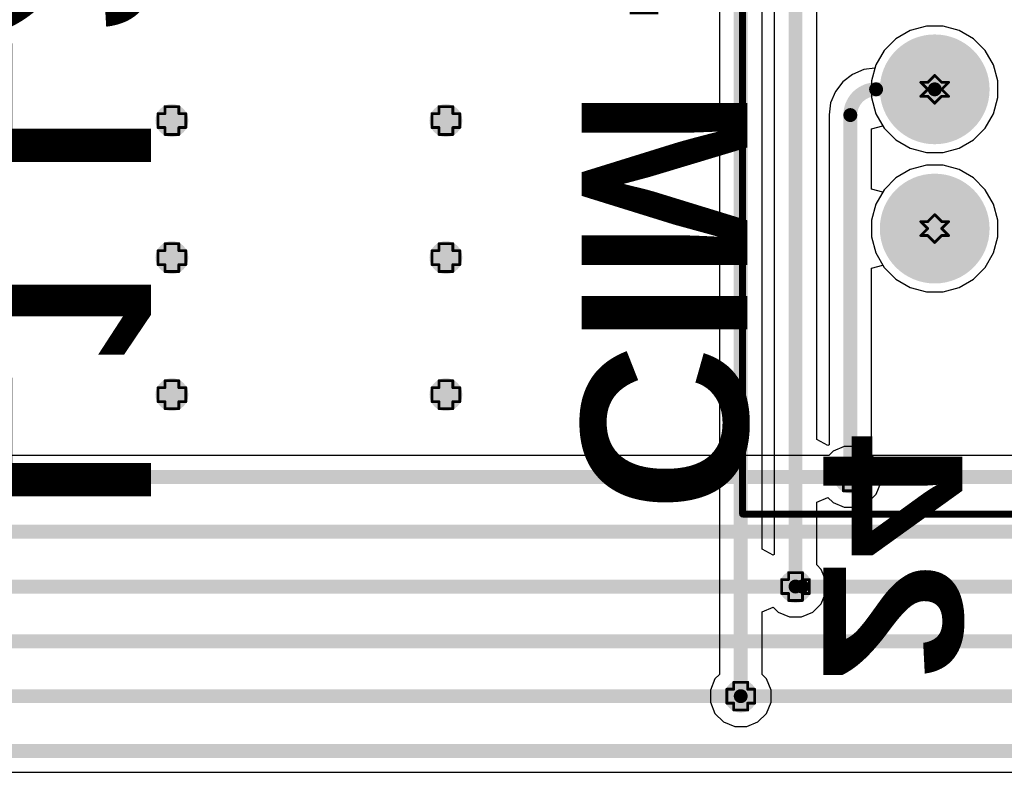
# Model space of a CAD drawing. Header units: inches. Extents: x -0.1 to 10.2, y 0 to 6.5.
# Tile 24 of 95: x 0.717 to 1.425, y 1.225 to 1.765. Entities that reach past the tile are written whole.
import ezdxf

# ---------------------------------------------------------------- set-up
doc = ezdxf.new("R2010")
doc.units = ezdxf.units.IN
doc.header["$MEASUREMENT"] = 0
for name, color, linetype in [('Bottom Layer', 5, 'Continuous'), ('Bottom Overlay', 54, 'Continuous'), ('Bottom Solder', 6, 'Continuous'), ('Drill Drawing', 1, 'Continuous'), ('Multi-Layer', 9, 'Continuous'), ('Pad Holes', 156, 'Continuous'), ('Top Layer', 1, 'Continuous'), ('Top Solder', 216, 'Continuous'), ('Via Holes', 16, 'Continuous')]:
    doc.layers.add(name, color=color, linetype=linetype)
doc.styles.add('Arial Black_Bold', font='txt', dxfattribs={"height": 0.2})
doc.styles.add('Arial_Bold', font='txt', dxfattribs={"height": 0.2})

# ---------------------------------------------------------------- blocks, each defined once
blk = doc.blocks.new('X9555WV_2_12_6TV01_B_56')
at = {"layer": 'Bottom Layer'}
h = blk.add_hatch(color=5, dxfattribs=at)
edge = h.paths.add_edge_path()
edge.add_arc((0.45, -0.05), 0.03543, 0, 360)
h = blk.add_hatch(color=5, dxfattribs=at)
edge = h.paths.add_edge_path()
edge.add_arc((0.55, -0.05), 0.03543, 0, 360)
at = {"layer": 'Bottom Solder'}
h = blk.add_hatch(color=6, dxfattribs=at)
edge = h.paths.add_edge_path()
edge.add_arc((0.45, -0.05), 0.03943, 0, 360)
h = blk.add_hatch(color=6, dxfattribs=at)
edge = h.paths.add_edge_path()
edge.add_arc((0.55, -0.05), 0.03943, 0, 360)
at = {"layer": 'Multi-Layer'}
h = blk.add_hatch(color=9, dxfattribs=at)
edge = h.paths.add_edge_path()
edge.add_arc((0.45, -0.05), 0.03543, 0, 360)
h = blk.add_hatch(color=9, dxfattribs=at)
edge = h.paths.add_edge_path()
edge.add_arc((0.55, -0.05), 0.03543, 0, 360)
at = {"layer": 'Pad Holes'}
h = blk.add_hatch(color=7, dxfattribs=at)
edge = h.paths.add_edge_path()
edge.add_arc((0.45, -0.05), 0.02165, 0, 360)
h = blk.add_hatch(color=7, dxfattribs=at)
edge = h.paths.add_edge_path()
edge.add_arc((0.55, -0.05), 0.02165, 0, 360)
at = {"layer": 'Top Layer'}
h = blk.add_hatch(color=1, dxfattribs=at)
edge = h.paths.add_edge_path()
edge.add_arc((0.45, -0.05), 0.03543, 0, 360)
h = blk.add_hatch(color=1, dxfattribs=at)
edge = h.paths.add_edge_path()
edge.add_arc((0.55, -0.05), 0.03543, 0, 360)
at = {"layer": 'Top Solder'}
h = blk.add_hatch(color=216, dxfattribs=at)
edge = h.paths.add_edge_path()
edge.add_arc((0.45, -0.05), 0.03943, 0, 360)
h = blk.add_hatch(color=216, dxfattribs=at)
edge = h.paths.add_edge_path()
edge.add_arc((0.55, -0.05), 0.03943, 0, 360)
at = {"layer": 'Bottom Overlay', "const_width": 0.005}
for points in [[(0.755, -0.188), (0.755, 0.17323)], [(0.755, -0.188), (-0.755, -0.188)]]:
    blk.add_lwpolyline(points, dxfattribs=at)
at = {"layer": 'Bottom Overlay', "const_width": 0.0025}
blk.add_lwpolyline([(0.75375, -0.188, 1), (0.75625, -0.188, 1)], format="xyb", close=True, dxfattribs=at)
blk.add_lwpolyline([(0.75375, -0.188, 1), (0.75625, -0.188, 1)], format="xyb", close=True, dxfattribs=at)

msp = doc.modelspace()

# ---------------------------------------------------------------- hatches: boundary and pattern name
at = {"layer": 'Bottom Layer'}
h = msp.add_hatch(color=5, dxfattribs=at)
edge = h.paths.add_edge_path()
edge.add_arc((0.82677, 1.69291), 0.01181, 0, 360)
h = msp.add_hatch(color=5, dxfattribs=at)
edge = h.paths.add_edge_path()
edge.add_arc((1.02362, 1.69291), 0.01181, 0, 360)
h = msp.add_hatch(color=5, dxfattribs=at)
edge = h.paths.add_edge_path()
edge.add_arc((0.82677, 1.59449), 0.01181, 0, 360)
h = msp.add_hatch(color=5, dxfattribs=at)
edge = h.paths.add_edge_path()
edge.add_arc((1.02362, 1.59449), 0.01181, 0, 360)
h = msp.add_hatch(color=5, dxfattribs=at)
edge = h.paths.add_edge_path()
edge.add_arc((0.82677, 1.49606), 0.01181, 0, 360)
h = msp.add_hatch(color=5, dxfattribs=at)
edge = h.paths.add_edge_path()
edge.add_arc((1.02362, 1.49606), 0.01181, 0, 360)
h = msp.add_hatch(color=5, dxfattribs=at)
edge = h.paths.add_edge_path()
edge.add_arc((1.31417, 1.43701), 0.01181, 0, 360)
h = msp.add_hatch(color=5, dxfattribs=at)
edge = h.paths.add_edge_path()
edge.add_arc((1.2748, 1.35827), 0.01181, 0, 360)
h = msp.add_hatch(color=5, dxfattribs=at)
edge = h.paths.add_edge_path()
edge.add_arc((1.23543, 1.27953), 0.01181, 0, 360)
at = {"layer": 'Top Layer'}
h = msp.add_hatch(color=1, dxfattribs=at)
edge = h.paths.add_edge_path()
edge.add_arc((0.82677, 1.69291), 0.01181, 0, 360)
h = msp.add_hatch(color=1, dxfattribs=at)
edge = h.paths.add_edge_path()
edge.add_arc((1.02362, 1.69291), 0.01181, 0, 360)
h = msp.add_hatch(color=1, dxfattribs=at)
edge = h.paths.add_edge_path()
edge.add_arc((0.82677, 1.59449), 0.01181, 0, 360)
h = msp.add_hatch(color=1, dxfattribs=at)
edge = h.paths.add_edge_path()
edge.add_arc((1.02362, 1.59449), 0.01181, 0, 360)
h = msp.add_hatch(color=1, dxfattribs=at)
edge = h.paths.add_edge_path()
edge.add_arc((0.82677, 1.49606), 0.01181, 0, 360)
h = msp.add_hatch(color=1, dxfattribs=at)
edge = h.paths.add_edge_path()
edge.add_arc((1.02362, 1.49606), 0.01181, 0, 360)
h = msp.add_hatch(color=1, dxfattribs=at)
edge = h.paths.add_edge_path()
edge.add_arc((1.31417, 1.43701), 0.01181, 0, 360)
h = msp.add_hatch(color=1, dxfattribs=at)
edge = h.paths.add_edge_path()
edge.add_arc((1.2748, 1.35827), 0.01181, 0, 360)
h = msp.add_hatch(color=1, dxfattribs=at)
edge = h.paths.add_edge_path()
edge.add_arc((1.23543, 1.27953), 0.01181, 0, 360)
at = {"layer": 'Via Holes'}
h = msp.add_hatch(color=7, dxfattribs=at)
edge = h.paths.add_edge_path()
edge.add_arc((0.82677, 1.69291), 0.00591, 0, 360)
h = msp.add_hatch(color=7, dxfattribs=at)
edge = h.paths.add_edge_path()
edge.add_arc((1.02362, 1.69291), 0.00591, 0, 360)
h = msp.add_hatch(color=7, dxfattribs=at)
edge = h.paths.add_edge_path()
edge.add_arc((0.82677, 1.59449), 0.00591, 0, 360)
h = msp.add_hatch(color=7, dxfattribs=at)
edge = h.paths.add_edge_path()
edge.add_arc((1.02362, 1.59449), 0.00591, 0, 360)
h = msp.add_hatch(color=7, dxfattribs=at)
edge = h.paths.add_edge_path()
edge.add_arc((0.82677, 1.49606), 0.00591, 0, 360)
h = msp.add_hatch(color=7, dxfattribs=at)
edge = h.paths.add_edge_path()
edge.add_arc((1.02362, 1.49606), 0.00591, 0, 360)
h = msp.add_hatch(color=7, dxfattribs=at)
edge = h.paths.add_edge_path()
edge.add_arc((1.31417, 1.43701), 0.00591, 0, 360)
h = msp.add_hatch(color=7, dxfattribs=at)
edge = h.paths.add_edge_path()
edge.add_arc((1.2748, 1.35827), 0.00591, 0, 360)
h = msp.add_hatch(color=7, dxfattribs=at)
edge = h.paths.add_edge_path()
edge.add_arc((1.23543, 1.27953), 0.00591, 0, 360)

# ---------------------------------------------------------------- linework, layer by layer
at = {"layer": 'Bottom Layer'}
for p, q in [((1.22014, 1.88583), (1.22014, 1.29508)), ((1.25073, 1.38513), (1.25073, 1.88583)), ((1.25951, 1.78346), (1.25951, 1.38137)), ((1.2901, 1.46387), (1.2901, 1.78346)), ((1.35726, 1.75769), (1.3469, 1.75171)), ((1.36882, 1.76079), (1.35726, 1.75769)), ((1.38078, 1.76079), (1.36882, 1.76079)), ((1.39234, 1.75769), (1.38078, 1.76079)), ((1.4027, 1.75171), (1.39234, 1.75769)), ((1.3469, 1.75171), (1.33844, 1.74325)), ((1.41116, 1.74325), (1.4027, 1.75171)), ((1.33844, 1.74325), (1.33246, 1.73289)), ((1.41714, 1.73289), (1.41116, 1.74325)), ((1.31578, 1.72612), (1.30878, 1.72075)), ((1.32393, 1.72949), (1.31578, 1.72612)), ((1.33183, 1.73053), (1.32393, 1.72949)), ((1.33246, 1.73289), (1.33183, 1.73053)), ((1.42023, 1.72134), (1.41714, 1.73289)), ((1.30878, 1.72075), (1.30341, 1.71375)), ((1.42023, 1.70937), (1.42023, 1.72134)), ((1.30341, 1.71375), (1.30004, 1.7056)), ((1.30004, 1.7056), (1.29889, 1.69692)), ((1.41714, 1.69782), (1.42023, 1.70937)), ((1.41116, 1.68746), (1.41714, 1.69782)), ((1.29889, 1.69692), (1.29888, 1.69685)), ((1.29888, 1.69685), (1.29888, 1.69685)), ((1.29888, 1.69685), (1.29888, 1.69685)), ((1.29888, 1.69685), (1.29888, 1.46011)), ((1.32947, 1.68701), (1.33747, 1.68915)), ((1.32947, 1.6437), (1.32947, 1.68701)), ((1.33747, 1.68915), (1.33844, 1.68746)), ((1.33844, 1.68746), (1.3469, 1.679)), ((1.4027, 1.679), (1.41116, 1.68746)), ((1.3469, 1.679), (1.35726, 1.67302)), ((1.39234, 1.67302), (1.4027, 1.679)), ((1.35726, 1.67302), (1.36882, 1.66992)), ((1.36882, 1.66992), (1.38078, 1.66992)), ((1.38078, 1.66992), (1.39234, 1.67302)), ((1.35726, 1.65769), (1.3469, 1.65171)), ((1.36882, 1.66079), (1.35726, 1.65769)), ((1.38078, 1.66079), (1.36882, 1.66079)), ((1.39234, 1.65769), (1.38078, 1.66079)), ((1.4027, 1.65171), (1.39234, 1.65769)), ((1.3469, 1.65171), (1.33844, 1.64325)), ((1.41116, 1.64325), (1.4027, 1.65171)), ((1.33747, 1.64156), (1.32947, 1.6437)), ((1.33844, 1.64325), (1.33747, 1.64156)), ((1.41714, 1.63289), (1.41116, 1.64325)), ((1.42023, 1.62134), (1.41714, 1.63289)), ((1.42023, 1.60937), (1.42023, 1.62134)), ((1.41714, 1.59782), (1.42023, 1.60937)), ((1.41116, 1.58746), (1.41714, 1.59782)), ((1.32947, 1.58701), (1.33747, 1.58915)), ((1.32947, 1.45256), (1.32947, 1.58701)), ((1.33747, 1.58915), (1.33844, 1.58746)), ((1.33844, 1.58746), (1.3469, 1.579)), ((1.4027, 1.579), (1.41116, 1.58746)), ((1.3469, 1.579), (1.35726, 1.57302)), ((1.39234, 1.57302), (1.4027, 1.579)), ((1.35726, 1.57302), (1.36882, 1.56992)), ((1.38078, 1.56992), (1.39234, 1.57302)), ((1.36882, 1.56992), (1.38078, 1.56992)), ((1.2981, 1.45959), (1.2901, 1.46387)), ((1.29888, 1.46011), (1.2981, 1.45959)), ((1.33266, 1.44936), (1.32947, 1.45256)), ((1.33598, 1.44135), (1.33266, 1.44936)), ((1.33598, 1.43267), (1.33598, 1.44135)), ((1.33266, 1.42465), (1.33598, 1.43267)), ((1.2901, 1.41892), (1.2981, 1.42224)), ((1.2981, 1.42224), (1.30182, 1.41852)), ((1.32653, 1.41852), (1.33266, 1.42465)), ((1.2901, 1.37382), (1.2901, 1.41892)), ((1.30182, 1.41852), (1.30983, 1.4152)), ((1.30983, 1.4152), (1.31851, 1.4152)), ((1.31851, 1.4152), (1.32653, 1.41852)), ((1.25873, 1.38085), (1.25073, 1.38513)), ((1.25951, 1.38137), (1.25873, 1.38085)), ((1.29329, 1.37062), (1.2901, 1.37382)), ((1.29661, 1.36261), (1.29329, 1.37062)), ((1.29661, 1.35393), (1.29661, 1.36261)), ((1.29329, 1.34591), (1.29661, 1.35393)), ((1.28716, 1.33978), (1.29329, 1.34591)), ((1.25073, 1.34018), (1.25873, 1.3435)), ((1.25073, 1.29508), (1.25073, 1.34018)), ((1.25873, 1.3435), (1.26245, 1.33978)), ((1.26245, 1.33978), (1.27046, 1.33646)), ((1.27914, 1.33646), (1.28716, 1.33978)), ((1.27046, 1.33646), (1.27914, 1.33646)), ((1.22014, 1.29508), (1.21694, 1.29188)), ((1.25392, 1.29188), (1.25073, 1.29508)), ((1.21694, 1.29188), (1.21362, 1.28387)), ((1.25724, 1.28387), (1.25392, 1.29188)), ((1.21362, 1.28387), (1.21362, 1.27519)), ((1.25724, 1.27519), (1.25724, 1.28387)), ((1.21362, 1.27519), (1.21694, 1.26717)), ((1.25392, 1.26717), (1.25724, 1.27519)), ((1.21694, 1.26717), (1.22308, 1.26104)), ((1.24779, 1.26104), (1.25392, 1.26717)), ((1.22308, 1.26104), (1.23109, 1.25772)), ((1.23977, 1.25772), (1.24779, 1.26104)), ((1.23109, 1.25772), (1.23977, 1.25772))]:
    msp.add_line(p, q, dxfattribs=at)
at = {"layer": 'Bottom Layer', "const_width": 0.01}
for points in [[(1.23543, 1.27953), (1.23543, 1.88583)], [(1.2748, 1.35827), (1.2748, 1.78346)], [(1.33268, 1.71535), (1.3748, 1.71535)], [(1.31417, 1.43701), (1.31417, 1.69685)]]:
    msp.add_lwpolyline(points, dxfattribs=at)
msp.add_lwpolyline([(1.31417, 1.69685, -0.414214), (1.33268, 1.71535)], format="xyb", dxfattribs=at)
at = {"layer": 'Bottom Layer', "const_width": 0.005}
for points in [[(1.33018, 1.71535, 1), (1.33518, 1.71535, 1)], [(1.33018, 1.71535, 1), (1.33518, 1.71535, 1)], [(1.3723, 1.71535, 1), (1.3773, 1.71535, 1)], [(1.31167, 1.69685, 1), (1.31667, 1.69685, 1)], [(1.31167, 1.69685, 1), (1.31667, 1.69685, 1)], [(1.31167, 1.43701, 1), (1.31667, 1.43701, 1)], [(1.2723, 1.35827, 1), (1.2773, 1.35827, 1)], [(1.23293, 1.27953, 1), (1.23793, 1.27953, 1)]]:
    msp.add_lwpolyline(points, format="xyb", close=True, dxfattribs=at)
at = {"layer": 'Drill Drawing', "const_width": 0.002}
for points in [[(1.3698, 1.72035), (1.3748, 1.72535)], [(1.3748, 1.72535), (1.3798, 1.72035)], [(1.3648, 1.72035), (1.3698, 1.71535)], [(1.3648, 1.72035), (1.3698, 1.72035)], [(1.3798, 1.72035), (1.3848, 1.72035)], [(1.3798, 1.71535), (1.3848, 1.72035)], [(1.3648, 1.71035), (1.3698, 1.71535)], [(1.3798, 1.71535), (1.3848, 1.71035)], [(1.3648, 1.71035), (1.3698, 1.71035)], [(1.3698, 1.71035), (1.3748, 1.70535)], [(1.3748, 1.70535), (1.3798, 1.71035)], [(1.3798, 1.71035), (1.3848, 1.71035)], [(0.81677, 1.68791), (0.81677, 1.69791)], [(0.81677, 1.69791), (0.82177, 1.69791)], [(0.82177, 1.69791), (0.82177, 1.70291)], [(0.82177, 1.70291), (0.83177, 1.70291)], [(0.83177, 1.69791), (0.83177, 1.70291)], [(0.83177, 1.69791), (0.83677, 1.69791)], [(0.83677, 1.68791), (0.83677, 1.69791)], [(1.01362, 1.68791), (1.01362, 1.69791)], [(1.01362, 1.69791), (1.01862, 1.69791)], [(1.01862, 1.69791), (1.01862, 1.70291)], [(1.01862, 1.70291), (1.02862, 1.70291)], [(1.02862, 1.69791), (1.02862, 1.70291)], [(1.02862, 1.69791), (1.03362, 1.69791)], [(1.03362, 1.68791), (1.03362, 1.69791)], [(0.81677, 1.68791), (0.82177, 1.68791)], [(0.82177, 1.68291), (0.82177, 1.68791)], [(0.82177, 1.68291), (0.83177, 1.68291)], [(0.83177, 1.68791), (0.83677, 1.68791)], [(0.83177, 1.68291), (0.83177, 1.68791)], [(1.01362, 1.68791), (1.01862, 1.68791)], [(1.01862, 1.68291), (1.01862, 1.68791)], [(1.01862, 1.68291), (1.02862, 1.68291)], [(1.02862, 1.68791), (1.03362, 1.68791)], [(1.02862, 1.68291), (1.02862, 1.68791)], [(1.3648, 1.62035), (1.3698, 1.61535)], [(1.3648, 1.62035), (1.3698, 1.62035)], [(1.3698, 1.62035), (1.3748, 1.62535)], [(1.3748, 1.62535), (1.3798, 1.62035)], [(1.3798, 1.62035), (1.3848, 1.62035)], [(1.3798, 1.61535), (1.3848, 1.62035)], [(1.3648, 1.61035), (1.3698, 1.61535)], [(1.3798, 1.61535), (1.3848, 1.61035)], [(1.3648, 1.61035), (1.3698, 1.61035)], [(1.3698, 1.61035), (1.3748, 1.60535)], [(1.3748, 1.60535), (1.3798, 1.61035)], [(1.3798, 1.61035), (1.3848, 1.61035)], [(0.81677, 1.58949), (0.81677, 1.59949)], [(0.81677, 1.59949), (0.82177, 1.59949)], [(0.82177, 1.59949), (0.82177, 1.60449)], [(0.82177, 1.60449), (0.83177, 1.60449)], [(0.83177, 1.59949), (0.83177, 1.60449)], [(0.83177, 1.59949), (0.83677, 1.59949)], [(0.83677, 1.58949), (0.83677, 1.59949)], [(1.01362, 1.58949), (1.01362, 1.59949)], [(1.01362, 1.59949), (1.01862, 1.59949)], [(1.01862, 1.59949), (1.01862, 1.60449)], [(1.01862, 1.60449), (1.02862, 1.60449)], [(1.02862, 1.59949), (1.02862, 1.60449)], [(1.02862, 1.59949), (1.03362, 1.59949)], [(1.03362, 1.58949), (1.03362, 1.59949)], [(0.81677, 1.58949), (0.82177, 1.58949)], [(0.82177, 1.58449), (0.82177, 1.58949)], [(0.82177, 1.58449), (0.83177, 1.58449)], [(0.83177, 1.58949), (0.83677, 1.58949)], [(0.83177, 1.58449), (0.83177, 1.58949)], [(1.01362, 1.58949), (1.01862, 1.58949)], [(1.01862, 1.58449), (1.01862, 1.58949)], [(1.01862, 1.58449), (1.02862, 1.58449)], [(1.02862, 1.58949), (1.03362, 1.58949)], [(1.02862, 1.58449), (1.02862, 1.58949)], [(0.82177, 1.50106), (0.82177, 1.50606)], [(0.82177, 1.50606), (0.83177, 1.50606)], [(0.83177, 1.50106), (0.83177, 1.50606)], [(1.01862, 1.50106), (1.01862, 1.50606)], [(1.01862, 1.50606), (1.02862, 1.50606)], [(1.02862, 1.50106), (1.02862, 1.50606)], [(0.81677, 1.49106), (0.81677, 1.50106)], [(0.81677, 1.50106), (0.82177, 1.50106)], [(0.83177, 1.50106), (0.83677, 1.50106)], [(0.83677, 1.49106), (0.83677, 1.50106)], [(1.01362, 1.49106), (1.01362, 1.50106)], [(1.01362, 1.50106), (1.01862, 1.50106)], [(1.02862, 1.50106), (1.03362, 1.50106)], [(1.03362, 1.49106), (1.03362, 1.50106)], [(0.81677, 1.49106), (0.82177, 1.49106)], [(0.82177, 1.48606), (0.82177, 1.49106)], [(0.82177, 1.48606), (0.83177, 1.48606)], [(0.83177, 1.49106), (0.83677, 1.49106)], [(0.83177, 1.48606), (0.83177, 1.49106)], [(1.01362, 1.49106), (1.01862, 1.49106)], [(1.01862, 1.48606), (1.01862, 1.49106)], [(1.01862, 1.48606), (1.02862, 1.48606)], [(1.02862, 1.49106), (1.03362, 1.49106)], [(1.02862, 1.48606), (1.02862, 1.49106)], [(1.30917, 1.44201), (1.30917, 1.44701)], [(1.30917, 1.44701), (1.31917, 1.44701)], [(1.31917, 1.44201), (1.31917, 1.44701)], [(1.30417, 1.43201), (1.30417, 1.44201)], [(1.30417, 1.44201), (1.30917, 1.44201)], [(1.31917, 1.44201), (1.32417, 1.44201)], [(1.32417, 1.43201), (1.32417, 1.44201)], [(1.30417, 1.43201), (1.30917, 1.43201)], [(1.30917, 1.42701), (1.30917, 1.43201)], [(1.31917, 1.43201), (1.32417, 1.43201)], [(1.31917, 1.42701), (1.31917, 1.43201)], [(1.30917, 1.42701), (1.31917, 1.42701)], [(1.2698, 1.36327), (1.2698, 1.36827)], [(1.2698, 1.36827), (1.2798, 1.36827)], [(1.2798, 1.36327), (1.2798, 1.36827)], [(1.2648, 1.35327), (1.2648, 1.36327)], [(1.2648, 1.36327), (1.2698, 1.36327)], [(1.2798, 1.36327), (1.2848, 1.36327)], [(1.2848, 1.35327), (1.2848, 1.36327)], [(1.2648, 1.35327), (1.2698, 1.35327)], [(1.2698, 1.34827), (1.2698, 1.35327)], [(1.2798, 1.35327), (1.2848, 1.35327)], [(1.2798, 1.34827), (1.2798, 1.35327)], [(1.2698, 1.34827), (1.2798, 1.34827)], [(1.23043, 1.28453), (1.23043, 1.28953)], [(1.23043, 1.28953), (1.24043, 1.28953)], [(1.24043, 1.28453), (1.24043, 1.28953)], [(1.22543, 1.27453), (1.22543, 1.28453)], [(1.22543, 1.28453), (1.23043, 1.28453)], [(1.24043, 1.28453), (1.24543, 1.28453)], [(1.24543, 1.27453), (1.24543, 1.28453)], [(1.22543, 1.27453), (1.23043, 1.27453)], [(1.23043, 1.26953), (1.23043, 1.27453)], [(1.24043, 1.27453), (1.24543, 1.27453)], [(1.24043, 1.26953), (1.24043, 1.27453)], [(1.23043, 1.26953), (1.24043, 1.26953)]]:
    msp.add_lwpolyline(points, dxfattribs=at)
at = {"layer": 'Drill Drawing', "const_width": 0.001}
for points in [[(1.3743, 1.72535, 1), (1.3753, 1.72535, 1)], [(1.3743, 1.72535, 1), (1.3753, 1.72535, 1)], [(1.3643, 1.72035, 1), (1.3653, 1.72035, 1)], [(1.3643, 1.72035, 1), (1.3653, 1.72035, 1)], [(1.3693, 1.72035, 1), (1.3703, 1.72035, 1)], [(1.3693, 1.72035, 1), (1.3703, 1.72035, 1)], [(1.3793, 1.72035, 1), (1.3803, 1.72035, 1)], [(1.3793, 1.72035, 1), (1.3803, 1.72035, 1)], [(1.3843, 1.72035, 1), (1.3853, 1.72035, 1)], [(1.3843, 1.72035, 1), (1.3853, 1.72035, 1)], [(1.3693, 1.71535, 1), (1.3703, 1.71535, 1)], [(1.3693, 1.71535, 1), (1.3703, 1.71535, 1)], [(1.3793, 1.71535, 1), (1.3803, 1.71535, 1)], [(1.3793, 1.71535, 1), (1.3803, 1.71535, 1)], [(1.3643, 1.71035, 1), (1.3653, 1.71035, 1)], [(1.3643, 1.71035, 1), (1.3653, 1.71035, 1)], [(1.3693, 1.71035, 1), (1.3703, 1.71035, 1)], [(1.3693, 1.71035, 1), (1.3703, 1.71035, 1)], [(1.3743, 1.70535, 1), (1.3753, 1.70535, 1)], [(1.3743, 1.70535, 1), (1.3753, 1.70535, 1)], [(1.3793, 1.71035, 1), (1.3803, 1.71035, 1)], [(1.3793, 1.71035, 1), (1.3803, 1.71035, 1)], [(1.3843, 1.71035, 1), (1.3853, 1.71035, 1)], [(1.3843, 1.71035, 1), (1.3853, 1.71035, 1)], [(0.81627, 1.69791, 1), (0.81727, 1.69791, 1)], [(0.81627, 1.69791, 1), (0.81727, 1.69791, 1)], [(0.82127, 1.70291, 1), (0.82227, 1.70291, 1)], [(0.82127, 1.70291, 1), (0.82227, 1.70291, 1)], [(0.82127, 1.69791, 1), (0.82227, 1.69791, 1)], [(0.82127, 1.69791, 1), (0.82227, 1.69791, 1)], [(0.83127, 1.70291, 1), (0.83227, 1.70291, 1)], [(0.83127, 1.70291, 1), (0.83227, 1.70291, 1)], [(0.83127, 1.69791, 1), (0.83227, 1.69791, 1)], [(0.83127, 1.69791, 1), (0.83227, 1.69791, 1)], [(0.83627, 1.69791, 1), (0.83727, 1.69791, 1)], [(0.83627, 1.69791, 1), (0.83727, 1.69791, 1)], [(1.01312, 1.69791, 1), (1.01412, 1.69791, 1)], [(1.01312, 1.69791, 1), (1.01412, 1.69791, 1)], [(1.01812, 1.70291, 1), (1.01912, 1.70291, 1)], [(1.01812, 1.70291, 1), (1.01912, 1.70291, 1)], [(1.01812, 1.69791, 1), (1.01912, 1.69791, 1)], [(1.01812, 1.69791, 1), (1.01912, 1.69791, 1)], [(1.02812, 1.70291, 1), (1.02912, 1.70291, 1)], [(1.02812, 1.70291, 1), (1.02912, 1.70291, 1)], [(1.02812, 1.69791, 1), (1.02912, 1.69791, 1)], [(1.02812, 1.69791, 1), (1.02912, 1.69791, 1)], [(1.03312, 1.69791, 1), (1.03412, 1.69791, 1)], [(1.03312, 1.69791, 1), (1.03412, 1.69791, 1)], [(0.81627, 1.68791, 1), (0.81727, 1.68791, 1)], [(0.81627, 1.68791, 1), (0.81727, 1.68791, 1)], [(0.82127, 1.68791, 1), (0.82227, 1.68791, 1)], [(0.82127, 1.68791, 1), (0.82227, 1.68791, 1)], [(0.82127, 1.68291, 1), (0.82227, 1.68291, 1)], [(0.82127, 1.68291, 1), (0.82227, 1.68291, 1)], [(0.83127, 1.68791, 1), (0.83227, 1.68791, 1)], [(0.83127, 1.68791, 1), (0.83227, 1.68791, 1)], [(0.83127, 1.68291, 1), (0.83227, 1.68291, 1)], [(0.83127, 1.68291, 1), (0.83227, 1.68291, 1)], [(0.83627, 1.68791, 1), (0.83727, 1.68791, 1)], [(0.83627, 1.68791, 1), (0.83727, 1.68791, 1)], [(1.01312, 1.68791, 1), (1.01412, 1.68791, 1)], [(1.01312, 1.68791, 1), (1.01412, 1.68791, 1)], [(1.01812, 1.68791, 1), (1.01912, 1.68791, 1)], [(1.01812, 1.68791, 1), (1.01912, 1.68791, 1)], [(1.01812, 1.68291, 1), (1.01912, 1.68291, 1)], [(1.01812, 1.68291, 1), (1.01912, 1.68291, 1)], [(1.02812, 1.68791, 1), (1.02912, 1.68791, 1)], [(1.02812, 1.68791, 1), (1.02912, 1.68791, 1)], [(1.02812, 1.68291, 1), (1.02912, 1.68291, 1)], [(1.02812, 1.68291, 1), (1.02912, 1.68291, 1)], [(1.03312, 1.68791, 1), (1.03412, 1.68791, 1)], [(1.03312, 1.68791, 1), (1.03412, 1.68791, 1)], [(1.3643, 1.62035, 1), (1.3653, 1.62035, 1)], [(1.3643, 1.62035, 1), (1.3653, 1.62035, 1)], [(1.3693, 1.62035, 1), (1.3703, 1.62035, 1)], [(1.3693, 1.62035, 1), (1.3703, 1.62035, 1)], [(1.3743, 1.62535, 1), (1.3753, 1.62535, 1)], [(1.3743, 1.62535, 1), (1.3753, 1.62535, 1)], [(1.3793, 1.62035, 1), (1.3803, 1.62035, 1)], [(1.3793, 1.62035, 1), (1.3803, 1.62035, 1)], [(1.3843, 1.62035, 1), (1.3853, 1.62035, 1)], [(1.3843, 1.62035, 1), (1.3853, 1.62035, 1)], [(1.3693, 1.61535, 1), (1.3703, 1.61535, 1)], [(1.3693, 1.61535, 1), (1.3703, 1.61535, 1)], [(1.3793, 1.61535, 1), (1.3803, 1.61535, 1)], [(1.3793, 1.61535, 1), (1.3803, 1.61535, 1)], [(1.3643, 1.61035, 1), (1.3653, 1.61035, 1)], [(1.3643, 1.61035, 1), (1.3653, 1.61035, 1)], [(1.3693, 1.61035, 1), (1.3703, 1.61035, 1)], [(1.3693, 1.61035, 1), (1.3703, 1.61035, 1)], [(1.3743, 1.60535, 1), (1.3753, 1.60535, 1)], [(1.3743, 1.60535, 1), (1.3753, 1.60535, 1)], [(1.3793, 1.61035, 1), (1.3803, 1.61035, 1)], [(1.3793, 1.61035, 1), (1.3803, 1.61035, 1)], [(1.3843, 1.61035, 1), (1.3853, 1.61035, 1)], [(1.3843, 1.61035, 1), (1.3853, 1.61035, 1)], [(0.81627, 1.59949, 1), (0.81727, 1.59949, 1)], [(0.81627, 1.59949, 1), (0.81727, 1.59949, 1)], [(0.82127, 1.60449, 1), (0.82227, 1.60449, 1)], [(0.82127, 1.60449, 1), (0.82227, 1.60449, 1)], [(0.82127, 1.59949, 1), (0.82227, 1.59949, 1)], [(0.82127, 1.59949, 1), (0.82227, 1.59949, 1)], [(0.83127, 1.60449, 1), (0.83227, 1.60449, 1)], [(0.83127, 1.60449, 1), (0.83227, 1.60449, 1)], [(0.83127, 1.59949, 1), (0.83227, 1.59949, 1)], [(0.83127, 1.59949, 1), (0.83227, 1.59949, 1)], [(0.83627, 1.59949, 1), (0.83727, 1.59949, 1)], [(0.83627, 1.59949, 1), (0.83727, 1.59949, 1)], [(1.01312, 1.59949, 1), (1.01412, 1.59949, 1)], [(1.01312, 1.59949, 1), (1.01412, 1.59949, 1)], [(1.01812, 1.60449, 1), (1.01912, 1.60449, 1)], [(1.01812, 1.60449, 1), (1.01912, 1.60449, 1)], [(1.01812, 1.59949, 1), (1.01912, 1.59949, 1)], [(1.01812, 1.59949, 1), (1.01912, 1.59949, 1)], [(1.02812, 1.60449, 1), (1.02912, 1.60449, 1)], [(1.02812, 1.60449, 1), (1.02912, 1.60449, 1)], [(1.02812, 1.59949, 1), (1.02912, 1.59949, 1)], [(1.02812, 1.59949, 1), (1.02912, 1.59949, 1)], [(1.03312, 1.59949, 1), (1.03412, 1.59949, 1)], [(1.03312, 1.59949, 1), (1.03412, 1.59949, 1)], [(0.81627, 1.58949, 1), (0.81727, 1.58949, 1)], [(0.81627, 1.58949, 1), (0.81727, 1.58949, 1)], [(0.82127, 1.58949, 1), (0.82227, 1.58949, 1)], [(0.82127, 1.58949, 1), (0.82227, 1.58949, 1)], [(0.82127, 1.58449, 1), (0.82227, 1.58449, 1)], [(0.82127, 1.58449, 1), (0.82227, 1.58449, 1)], [(0.83127, 1.58949, 1), (0.83227, 1.58949, 1)], [(0.83127, 1.58949, 1), (0.83227, 1.58949, 1)], [(0.83127, 1.58449, 1), (0.83227, 1.58449, 1)], [(0.83127, 1.58449, 1), (0.83227, 1.58449, 1)], [(0.83627, 1.58949, 1), (0.83727, 1.58949, 1)], [(0.83627, 1.58949, 1), (0.83727, 1.58949, 1)], [(1.01312, 1.58949, 1), (1.01412, 1.58949, 1)], [(1.01312, 1.58949, 1), (1.01412, 1.58949, 1)], [(1.01812, 1.58949, 1), (1.01912, 1.58949, 1)], [(1.01812, 1.58949, 1), (1.01912, 1.58949, 1)], [(1.01812, 1.58449, 1), (1.01912, 1.58449, 1)], [(1.01812, 1.58449, 1), (1.01912, 1.58449, 1)], [(1.02812, 1.58949, 1), (1.02912, 1.58949, 1)], [(1.02812, 1.58949, 1), (1.02912, 1.58949, 1)], [(1.02812, 1.58449, 1), (1.02912, 1.58449, 1)], [(1.02812, 1.58449, 1), (1.02912, 1.58449, 1)], [(1.03312, 1.58949, 1), (1.03412, 1.58949, 1)], [(1.03312, 1.58949, 1), (1.03412, 1.58949, 1)], [(0.82127, 1.50606, 1), (0.82227, 1.50606, 1)], [(0.82127, 1.50606, 1), (0.82227, 1.50606, 1)], [(0.83127, 1.50606, 1), (0.83227, 1.50606, 1)], [(0.83127, 1.50606, 1), (0.83227, 1.50606, 1)], [(1.01812, 1.50606, 1), (1.01912, 1.50606, 1)], [(1.01812, 1.50606, 1), (1.01912, 1.50606, 1)], [(1.02812, 1.50606, 1), (1.02912, 1.50606, 1)], [(1.02812, 1.50606, 1), (1.02912, 1.50606, 1)], [(0.81627, 1.50106, 1), (0.81727, 1.50106, 1)], [(0.81627, 1.50106, 1), (0.81727, 1.50106, 1)], [(0.82127, 1.50106, 1), (0.82227, 1.50106, 1)], [(0.82127, 1.50106, 1), (0.82227, 1.50106, 1)], [(0.83127, 1.50106, 1), (0.83227, 1.50106, 1)], [(0.83127, 1.50106, 1), (0.83227, 1.50106, 1)], [(0.83627, 1.50106, 1), (0.83727, 1.50106, 1)], [(0.83627, 1.50106, 1), (0.83727, 1.50106, 1)], [(1.01312, 1.50106, 1), (1.01412, 1.50106, 1)], [(1.01312, 1.50106, 1), (1.01412, 1.50106, 1)], [(1.01812, 1.50106, 1), (1.01912, 1.50106, 1)], [(1.01812, 1.50106, 1), (1.01912, 1.50106, 1)], [(1.02812, 1.50106, 1), (1.02912, 1.50106, 1)], [(1.02812, 1.50106, 1), (1.02912, 1.50106, 1)], [(1.03312, 1.50106, 1), (1.03412, 1.50106, 1)], [(1.03312, 1.50106, 1), (1.03412, 1.50106, 1)], [(0.81627, 1.49106, 1), (0.81727, 1.49106, 1)], [(0.81627, 1.49106, 1), (0.81727, 1.49106, 1)], [(0.82127, 1.49106, 1), (0.82227, 1.49106, 1)], [(0.82127, 1.49106, 1), (0.82227, 1.49106, 1)], [(0.82127, 1.48606, 1), (0.82227, 1.48606, 1)], [(0.82127, 1.48606, 1), (0.82227, 1.48606, 1)], [(0.83127, 1.49106, 1), (0.83227, 1.49106, 1)], [(0.83127, 1.49106, 1), (0.83227, 1.49106, 1)], [(0.83127, 1.48606, 1), (0.83227, 1.48606, 1)], [(0.83127, 1.48606, 1), (0.83227, 1.48606, 1)], [(0.83627, 1.49106, 1), (0.83727, 1.49106, 1)], [(0.83627, 1.49106, 1), (0.83727, 1.49106, 1)], [(1.01312, 1.49106, 1), (1.01412, 1.49106, 1)], [(1.01312, 1.49106, 1), (1.01412, 1.49106, 1)], [(1.01812, 1.49106, 1), (1.01912, 1.49106, 1)], [(1.01812, 1.49106, 1), (1.01912, 1.49106, 1)], [(1.01812, 1.48606, 1), (1.01912, 1.48606, 1)], [(1.01812, 1.48606, 1), (1.01912, 1.48606, 1)], [(1.02812, 1.49106, 1), (1.02912, 1.49106, 1)], [(1.02812, 1.49106, 1), (1.02912, 1.49106, 1)], [(1.02812, 1.48606, 1), (1.02912, 1.48606, 1)], [(1.02812, 1.48606, 1), (1.02912, 1.48606, 1)], [(1.03312, 1.49106, 1), (1.03412, 1.49106, 1)], [(1.03312, 1.49106, 1), (1.03412, 1.49106, 1)], [(1.30867, 1.44701, 1), (1.30967, 1.44701, 1)], [(1.30867, 1.44701, 1), (1.30967, 1.44701, 1)], [(1.31867, 1.44701, 1), (1.31967, 1.44701, 1)], [(1.31867, 1.44701, 1), (1.31967, 1.44701, 1)], [(1.30367, 1.44201, 1), (1.30467, 1.44201, 1)], [(1.30367, 1.44201, 1), (1.30467, 1.44201, 1)], [(1.30867, 1.44201, 1), (1.30967, 1.44201, 1)], [(1.30867, 1.44201, 1), (1.30967, 1.44201, 1)], [(1.31867, 1.44201, 1), (1.31967, 1.44201, 1)], [(1.31867, 1.44201, 1), (1.31967, 1.44201, 1)], [(1.32367, 1.44201, 1), (1.32467, 1.44201, 1)], [(1.32367, 1.44201, 1), (1.32467, 1.44201, 1)], [(1.30367, 1.43201, 1), (1.30467, 1.43201, 1)], [(1.30367, 1.43201, 1), (1.30467, 1.43201, 1)], [(1.30867, 1.43201, 1), (1.30967, 1.43201, 1)], [(1.30867, 1.43201, 1), (1.30967, 1.43201, 1)], [(1.31867, 1.43201, 1), (1.31967, 1.43201, 1)], [(1.31867, 1.43201, 1), (1.31967, 1.43201, 1)], [(1.32367, 1.43201, 1), (1.32467, 1.43201, 1)], [(1.32367, 1.43201, 1), (1.32467, 1.43201, 1)], [(1.30867, 1.42701, 1), (1.30967, 1.42701, 1)], [(1.30867, 1.42701, 1), (1.30967, 1.42701, 1)], [(1.31867, 1.42701, 1), (1.31967, 1.42701, 1)], [(1.31867, 1.42701, 1), (1.31967, 1.42701, 1)], [(1.2693, 1.36827, 1), (1.2703, 1.36827, 1)], [(1.2693, 1.36827, 1), (1.2703, 1.36827, 1)], [(1.2793, 1.36827, 1), (1.2803, 1.36827, 1)], [(1.2793, 1.36827, 1), (1.2803, 1.36827, 1)], [(1.2643, 1.36327, 1), (1.2653, 1.36327, 1)], [(1.2643, 1.36327, 1), (1.2653, 1.36327, 1)], [(1.2693, 1.36327, 1), (1.2703, 1.36327, 1)], [(1.2693, 1.36327, 1), (1.2703, 1.36327, 1)], [(1.2793, 1.36327, 1), (1.2803, 1.36327, 1)], [(1.2793, 1.36327, 1), (1.2803, 1.36327, 1)], [(1.2843, 1.36327, 1), (1.2853, 1.36327, 1)], [(1.2843, 1.36327, 1), (1.2853, 1.36327, 1)], [(1.2643, 1.35327, 1), (1.2653, 1.35327, 1)], [(1.2643, 1.35327, 1), (1.2653, 1.35327, 1)], [(1.2693, 1.35327, 1), (1.2703, 1.35327, 1)], [(1.2693, 1.35327, 1), (1.2703, 1.35327, 1)], [(1.2793, 1.35327, 1), (1.2803, 1.35327, 1)], [(1.2793, 1.35327, 1), (1.2803, 1.35327, 1)], [(1.2843, 1.35327, 1), (1.2853, 1.35327, 1)], [(1.2843, 1.35327, 1), (1.2853, 1.35327, 1)], [(1.2693, 1.34827, 1), (1.2703, 1.34827, 1)], [(1.2693, 1.34827, 1), (1.2703, 1.34827, 1)], [(1.2793, 1.34827, 1), (1.2803, 1.34827, 1)], [(1.2793, 1.34827, 1), (1.2803, 1.34827, 1)], [(1.22993, 1.28953, 1), (1.23093, 1.28953, 1)], [(1.22993, 1.28953, 1), (1.23093, 1.28953, 1)], [(1.23993, 1.28953, 1), (1.24093, 1.28953, 1)], [(1.23993, 1.28953, 1), (1.24093, 1.28953, 1)], [(1.22493, 1.28453, 1), (1.22593, 1.28453, 1)], [(1.22493, 1.28453, 1), (1.22593, 1.28453, 1)], [(1.22993, 1.28453, 1), (1.23093, 1.28453, 1)], [(1.22993, 1.28453, 1), (1.23093, 1.28453, 1)], [(1.23993, 1.28453, 1), (1.24093, 1.28453, 1)], [(1.23993, 1.28453, 1), (1.24093, 1.28453, 1)], [(1.24493, 1.28453, 1), (1.24593, 1.28453, 1)], [(1.24493, 1.28453, 1), (1.24593, 1.28453, 1)], [(1.22493, 1.27453, 1), (1.22593, 1.27453, 1)], [(1.22493, 1.27453, 1), (1.22593, 1.27453, 1)], [(1.22993, 1.27453, 1), (1.23093, 1.27453, 1)], [(1.22993, 1.27453, 1), (1.23093, 1.27453, 1)], [(1.23993, 1.27453, 1), (1.24093, 1.27453, 1)], [(1.23993, 1.27453, 1), (1.24093, 1.27453, 1)], [(1.24493, 1.27453, 1), (1.24593, 1.27453, 1)], [(1.24493, 1.27453, 1), (1.24593, 1.27453, 1)], [(1.22993, 1.26953, 1), (1.23093, 1.26953, 1)], [(1.22993, 1.26953, 1), (1.23093, 1.26953, 1)], [(1.23993, 1.26953, 1), (1.24093, 1.26953, 1)], [(1.23993, 1.26953, 1), (1.24093, 1.26953, 1)]]:
    msp.add_lwpolyline(points, format="xyb", close=True, dxfattribs=at)
at = {"layer": 'Top Layer'}
for p, q in [((1.35726, 1.75769), (1.3469, 1.75171)), ((1.36882, 1.76079), (1.35726, 1.75769)), ((1.38078, 1.76079), (1.36882, 1.76079)), ((1.39234, 1.75769), (1.38078, 1.76079)), ((1.4027, 1.75171), (1.39234, 1.75769)), ((1.3469, 1.75171), (1.33844, 1.74325)), ((1.41116, 1.74325), (1.4027, 1.75171)), ((1.33844, 1.74325), (1.33246, 1.73289)), ((1.41714, 1.73289), (1.41116, 1.74325)), ((1.33246, 1.73289), (1.32937, 1.72134)), ((1.42023, 1.72134), (1.41714, 1.73289)), ((1.32937, 1.72134), (1.32937, 1.70937)), ((1.42023, 1.70937), (1.42023, 1.72134)), ((1.32937, 1.70937), (1.33246, 1.69782)), ((1.41714, 1.69782), (1.42023, 1.70937)), ((1.33246, 1.69782), (1.33844, 1.68746)), ((1.41116, 1.68746), (1.41714, 1.69782)), ((1.33844, 1.68746), (1.3469, 1.679)), ((1.4027, 1.679), (1.41116, 1.68746)), ((1.3469, 1.679), (1.35726, 1.67302)), ((1.39234, 1.67302), (1.4027, 1.679)), ((1.35726, 1.67302), (1.36882, 1.66992)), ((1.36882, 1.66992), (1.38078, 1.66992)), ((1.38078, 1.66992), (1.39234, 1.67302)), ((1.35726, 1.65769), (1.3469, 1.65171)), ((1.36882, 1.66079), (1.35726, 1.65769)), ((1.38078, 1.66079), (1.36882, 1.66079)), ((1.39234, 1.65769), (1.38078, 1.66079)), ((1.4027, 1.65171), (1.39234, 1.65769)), ((1.3469, 1.65171), (1.33844, 1.64325)), ((1.41116, 1.64325), (1.4027, 1.65171)), ((1.33844, 1.64325), (1.33246, 1.63289)), ((1.41714, 1.63289), (1.41116, 1.64325)), ((1.33246, 1.63289), (1.32937, 1.62134)), ((1.42023, 1.62134), (1.41714, 1.63289)), ((1.32937, 1.62134), (1.32937, 1.60937)), ((1.42023, 1.60937), (1.42023, 1.62134)), ((1.32937, 1.60937), (1.33246, 1.59782)), ((1.41714, 1.59782), (1.42023, 1.60937)), ((1.33246, 1.59782), (1.33844, 1.58746)), ((1.41116, 1.58746), (1.41714, 1.59782)), ((1.33844, 1.58746), (1.3469, 1.579)), ((1.4027, 1.579), (1.41116, 1.58746)), ((1.3469, 1.579), (1.35726, 1.57302)), ((1.39234, 1.57302), (1.4027, 1.579)), ((1.35726, 1.57302), (1.36882, 1.56992)), ((1.38078, 1.56992), (1.39234, 1.57302)), ((1.36882, 1.56992), (1.38078, 1.56992)), ((1.30983, 1.45882), (1.30182, 1.4555)), ((1.31851, 1.45882), (1.30983, 1.45882)), ((1.32653, 1.4555), (1.31851, 1.45882)), ((1.29862, 1.4523), (0.68484, 1.4523)), ((1.30182, 1.4555), (1.29862, 1.4523)), ((1.32972, 1.4523), (1.32653, 1.4555)), ((2.2435, 1.4523), (1.32972, 1.4523)), ((0.36988, 1.22486), (1.59862, 1.22486))]:
    msp.add_line(p, q, dxfattribs=at)
at = {"layer": 'Top Layer', "const_width": 0.01}
for points in [[(0.66929, 1.43701), (1.31417, 1.43701)], [(1.31417, 1.43701), (2.25905, 1.43701)], [(0.62992, 1.39764), (1.53543, 1.39764)], [(0.23622, 1.35827), (1.27953, 1.35827)], [(1.27953, 1.35827), (2.22441, 1.35827)], [(0.27559, 1.3189), (1.5748, 1.3189)], [(0.59055, 1.27953), (1.23543, 1.27953)], [(1.23543, 1.27953), (2.18031, 1.27953)], [(0.35433, 1.24016), (1.61417, 1.24016)]]:
    msp.add_lwpolyline(points, dxfattribs=at)
at = {"layer": 'Top Layer', "const_width": 0.005}
for points in [[(1.31167, 1.43701, 1), (1.31667, 1.43701, 1)], [(1.31167, 1.43701, 1), (1.31667, 1.43701, 1)], [(1.27703, 1.35827, 1), (1.28203, 1.35827, 1)], [(1.27703, 1.35827, 1), (1.28203, 1.35827, 1)], [(1.23293, 1.27953, 1), (1.23793, 1.27953, 1)], [(1.23293, 1.27953, 1), (1.23793, 1.27953, 1)]]:
    msp.add_lwpolyline(points, format="xyb", close=True, dxfattribs=at)

# ---------------------------------------------------------------- block references
at = {"rotation": 270}
msp.add_blockref('X9555WV_2_12_6TV01_B_56', (1.4248, 2.16535), dxfattribs=at)

# ---------------------------------------------------------------- texts
at = {"layer": 'Bottom Overlay', "text_generation_flag": 2}
for s, height, style, p in [('CIM - BOARD NO.1', 0.119, 'Arial_Bold', (1.12119, 1.41188)), ('L1 L2 L3 N', 0.119, 'Arial_Bold', (0.69275, 1.41188)), ('24', 0.1, 'Arial Black_Bold', (1.29469, 1.28924))]:
    msp.add_text(s, height=height, rotation=270, dxfattribs=dict(at, style=style)).set_placement(p)

doc.saveas('drawing.dxf')
